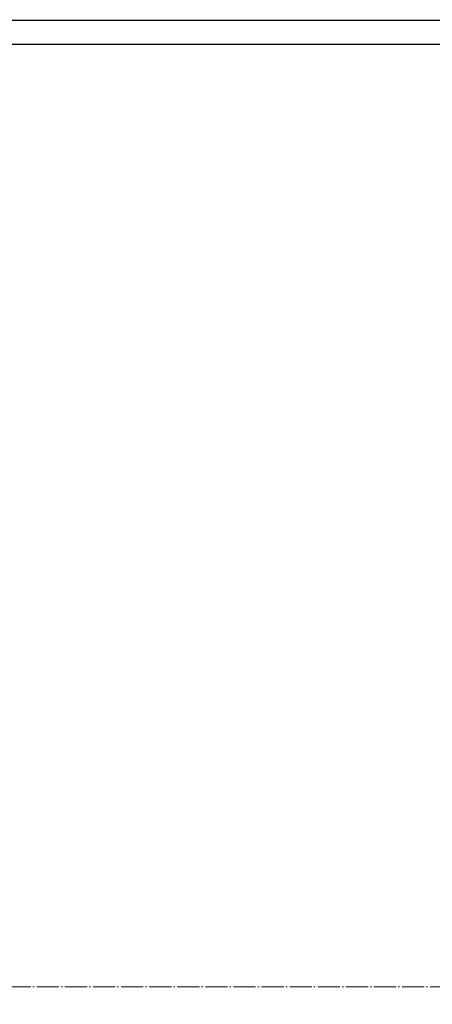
# Paper-space layout 'Layout1' of a CAD drawing. Extents: x -2 to 1033, y -36 to 596.
# Tile 20 of 60: x 302 to 414, y 327 to 594. Entities that reach past the tile are written whole.
import ezdxf
from ezdxf.enums import TextEntityAlignment as Align

# ---------------------------------------------------------------- set-up
doc = ezdxf.new("R2010")
doc.units = 0
doc.linetypes.add('ACAD_ISO04W100', pattern=[30.5, 24, -3, 0.5, -3])
doc.linetypes.add('HP_01_CER_B', pattern=[8, 5, -1, 1, -1])
doc.layers.get('DEFPOINTS').update_dxf_attribs({"color": 132, "linetype": 'CONTINUOUS'})
doc.layers.add('RAMECEK_HP', color=251, linetype='CONTINUOUS')
doc.layers.add('SS_1.ET-HALA_TaO-RASTR', color=7, linetype='HP_01_CER_B', lineweight=13)
doc.styles.add('ROMANS', font='romans.shx', dxfattribs={"width": 0.8})

# ---------------------------------------------------------------- blocks, each defined once
blk = doc.blocks.new('*U6')
at = {"layer": 'RAMECEK_HP', "lineweight": 35, "const_width": 0.35}
for points in [[(0, 594), (0, 0), (841, 0), (841, 594)], [(6.5, 587.5), (6.5, 6.5), (834.5, 6.5), (834.5, 587.5)]]:
    blk.add_lwpolyline(points, close=True, dxfattribs=at)
at = {"layer": 'DEFPOINTS', "style": 'ROMANS', "width": 0.8}
blk.add_attdef('TISK', text='', height=10, dxfattribs=at).set_placement((841, -33), align=Align.RIGHT)

psp = doc.layouts.get("Layout1")

# ---------------------------------------------------------------- linework, layer by layer
at = {"layer": 'SS_1.ET-HALA_TaO-RASTR', "linetype": 'ACAD_ISO04W100', "ltscale": 0.25}
psp.add_line((47.7156, 331.3791), (584.4733, 331.3791), dxfattribs=at)

# ---------------------------------------------------------------- block references
at = {"layer": 'RAMECEK_HP'}
psp.add_blockref('*U6', (0, 0), dxfattribs=at)

doc.saveas('drawing.dxf')
